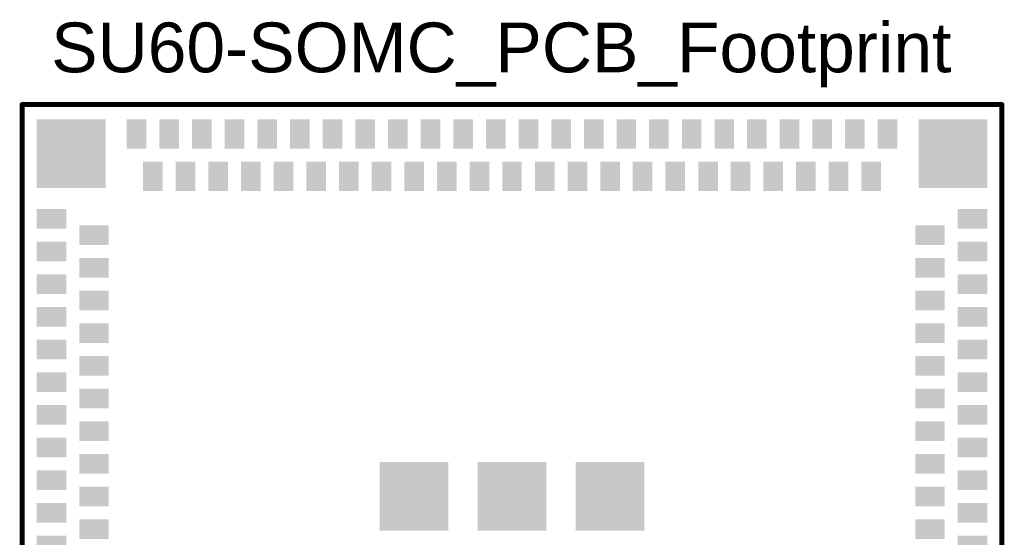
# Model space of a CAD drawing. Header units: inches. Extents: x 1.76 to 2.95, y 2.68 to 3.97.
# Tile 2 of 2: x 1.76 to 2.95, y 3.34 to 3.97. Entities that reach past the tile are written whole.
import ezdxf

# ---------------------------------------------------------------- set-up
doc = ezdxf.new("R2010")
doc.units = ezdxf.units.IN
doc.header["$MEASUREMENT"] = 0
for name, color, linetype in [('Keep-Out Layer', 6, 'Continuous'), ('Top Layer', 1, 'Continuous'), ('Top Overlay', 2, 'Continuous'), ('Top Paste', 8, 'Continuous'), ('Top Solder', 216, 'Continuous')]:
    doc.layers.add(name, color=color, linetype=linetype)
doc.styles.add('Arial', font='txt', dxfattribs={"height": 0.2})

# ---------------------------------------------------------------- blocks, each defined once
blk = doc.blocks.new('MODULE_SU60_SOMC_1')
at = {"layer": 'Top Layer'}
for points in [[(-0.5709, 0.5709), (-0.4921, 0.5709), (-0.4921, 0.4921), (-0.5709, 0.4921)], [(-0.4626, 0.5394), (-0.4626, 0.5709), (-0.4429, 0.5709), (-0.4429, 0.5394)], [(-0.4232, 0.5394), (-0.4232, 0.5709), (-0.4035, 0.5709), (-0.4035, 0.5394)], [(-0.3839, 0.5394), (-0.3839, 0.5709), (-0.3642, 0.5709), (-0.3642, 0.5394)], [(-0.3445, 0.5394), (-0.3445, 0.5709), (-0.3248, 0.5709), (-0.3248, 0.5394)], [(-0.3051, 0.5394), (-0.3051, 0.5709), (-0.2854, 0.5709), (-0.2854, 0.5394)], [(-0.2657, 0.5394), (-0.2657, 0.5709), (-0.2461, 0.5709), (-0.2461, 0.5394)], [(-0.2264, 0.5394), (-0.2264, 0.5709), (-0.2067, 0.5709), (-0.2067, 0.5394)], [(-0.187, 0.5394), (-0.187, 0.5709), (-0.1673, 0.5709), (-0.1673, 0.5394)], [(-0.1476, 0.5394), (-0.1476, 0.5709), (-0.128, 0.5709), (-0.128, 0.5394)], [(-0.1083, 0.5394), (-0.1083, 0.5709), (-0.0886, 0.5709), (-0.0886, 0.5394)], [(-0.4429, 0.4882), (-0.4429, 0.5197), (-0.4232, 0.5197), (-0.4232, 0.4882)], [(-0.4035, 0.4882), (-0.4035, 0.5197), (-0.3839, 0.5197), (-0.3839, 0.4882)], [(-0.3642, 0.4882), (-0.3642, 0.5197), (-0.3445, 0.5197), (-0.3445, 0.4882)], [(-0.3248, 0.4882), (-0.3248, 0.5197), (-0.3051, 0.5197), (-0.3051, 0.4882)], [(-0.2854, 0.4882), (-0.2854, 0.5197), (-0.2657, 0.5197), (-0.2657, 0.4882)], [(-0.2461, 0.4882), (-0.2461, 0.5197), (-0.2264, 0.5197), (-0.2264, 0.4882)], [(-0.2067, 0.4882), (-0.2067, 0.5197), (-0.187, 0.5197), (-0.187, 0.4882)], [(-0.1673, 0.4882), (-0.1673, 0.5197), (-0.1476, 0.5197), (-0.1476, 0.4882)], [(-0.128, 0.4882), (-0.128, 0.5197), (-0.1083, 0.5197), (-0.1083, 0.4882)], [(-0.0886, 0.4882), (-0.0886, 0.5197), (-0.0689, 0.5197), (-0.0689, 0.4882)], [(-0.5709, 0.4626), (-0.5394, 0.4626), (-0.5394, 0.4429), (-0.5709, 0.4429)], [(-0.5197, 0.4429), (-0.4882, 0.4429), (-0.4882, 0.4232), (-0.5197, 0.4232)], [(-0.5709, 0.4232), (-0.5394, 0.4232), (-0.5394, 0.4035), (-0.5709, 0.4035)], [(-0.5197, 0.4035), (-0.4882, 0.4035), (-0.4882, 0.3839), (-0.5197, 0.3839)], [(-0.5709, 0.3839), (-0.5394, 0.3839), (-0.5394, 0.3642), (-0.5709, 0.3642)], [(-0.5197, 0.3642), (-0.4882, 0.3642), (-0.4882, 0.3445), (-0.5197, 0.3445)], [(-0.5709, 0.3445), (-0.5394, 0.3445), (-0.5394, 0.3248), (-0.5709, 0.3248)], [(-0.5197, 0.3248), (-0.4882, 0.3248), (-0.4882, 0.3051), (-0.5197, 0.3051)], [(-0.5709, 0.3051), (-0.5394, 0.3051), (-0.5394, 0.2854), (-0.5709, 0.2854)], [(-0.5197, 0.2854), (-0.4882, 0.2854), (-0.4882, 0.2657), (-0.5197, 0.2657)], [(-0.5709, 0.2657), (-0.5394, 0.2657), (-0.5394, 0.2461), (-0.5709, 0.2461)], [(-0.5197, 0.2461), (-0.4882, 0.2461), (-0.4882, 0.2264), (-0.5197, 0.2264)], [(-0.5709, 0.2264), (-0.5394, 0.2264), (-0.5394, 0.2067), (-0.5709, 0.2067)], [(-0.5197, 0.2067), (-0.4882, 0.2067), (-0.4882, 0.187), (-0.5197, 0.187)], [(-0.5709, 0.187), (-0.5394, 0.187), (-0.5394, 0.1673), (-0.5709, 0.1673)], [(-0.5197, 0.1673), (-0.4882, 0.1673), (-0.4882, 0.1476), (-0.5197, 0.1476)], [(-0.1575, 0.1575), (-0.0787, 0.1575), (-0.0787, 0.0787), (-0.1575, 0.0787)], [(-0.5709, 0.1476), (-0.5394, 0.1476), (-0.5394, 0.128), (-0.5709, 0.128)], [(-0.5197, 0.128), (-0.4882, 0.128), (-0.4882, 0.1083), (-0.5197, 0.1083)], [(-0.5709, 0.1083), (-0.5394, 0.1083), (-0.5394, 0.0886), (-0.5709, 0.0886)], [(-0.5197, 0.0886), (-0.4882, 0.0886), (-0.4882, 0.0689), (-0.5197, 0.0689)], [(-0.5709, 0.0689), (-0.5394, 0.0689), (-0.5394, 0.0492), (-0.5709, 0.0492)], [(-0.5197, 0.0492), (-0.4882, 0.0492), (-0.4882, 0.0295), (-0.5197, 0.0295)], [(-0.1575, 0.0394), (-0.0787, 0.0394), (-0.0787, -0.0394), (-0.1575, -0.0394)], [(-0.5709, 0.0295), (-0.5394, 0.0295), (-0.5394, 0.0098), (-0.5709, 0.0098)], [(-0.5197, 0.0098), (-0.4882, 0.0098), (-0.4882, -0.0098), (-0.5197, -0.0098)], [(-0.5709, -0.0098), (-0.5394, -0.0098), (-0.5394, -0.0295), (-0.5709, -0.0295)], [(-0.5197, -0.0295), (-0.4882, -0.0295), (-0.4882, -0.0492), (-0.5197, -0.0492)], [(-0.5709, -0.0492), (-0.5394, -0.0492), (-0.5394, -0.0689), (-0.5709, -0.0689)], [(-0.5197, -0.0689), (-0.4882, -0.0689), (-0.4882, -0.0886), (-0.5197, -0.0886)], [(-0.1575, -0.0787), (-0.0787, -0.0787), (-0.0787, -0.1575), (-0.1575, -0.1575)], [(-0.5709, -0.0886), (-0.5394, -0.0886), (-0.5394, -0.1083), (-0.5709, -0.1083)], [(-0.5197, -0.1083), (-0.4882, -0.1083), (-0.4882, -0.128), (-0.5197, -0.128)], [(-0.5709, -0.128), (-0.5394, -0.128), (-0.5394, -0.1476), (-0.5709, -0.1476)], [(-0.5197, -0.1476), (-0.4882, -0.1476), (-0.4882, -0.1673), (-0.5197, -0.1673)], [(-0.5709, -0.1673), (-0.5394, -0.1673), (-0.5394, -0.187), (-0.5709, -0.187)], [(-0.5197, -0.187), (-0.4882, -0.187), (-0.4882, -0.2067), (-0.5197, -0.2067)], [(-0.5709, -0.2067), (-0.5394, -0.2067), (-0.5394, -0.2264), (-0.5709, -0.2264)], [(-0.5197, -0.2264), (-0.4882, -0.2264), (-0.4882, -0.2461), (-0.5197, -0.2461)], [(-0.5709, -0.2461), (-0.5394, -0.2461), (-0.5394, -0.2657), (-0.5709, -0.2657)], [(-0.5197, -0.2657), (-0.4882, -0.2657), (-0.4882, -0.2854), (-0.5197, -0.2854)], [(-0.5709, -0.2854), (-0.5394, -0.2854), (-0.5394, -0.3051), (-0.5709, -0.3051)], [(-0.5197, -0.3051), (-0.4882, -0.3051), (-0.4882, -0.3248), (-0.5197, -0.3248)], [(-0.5709, -0.3248), (-0.5394, -0.3248), (-0.5394, -0.3445), (-0.5709, -0.3445)], [(-0.5197, -0.3445), (-0.4882, -0.3445), (-0.4882, -0.3642), (-0.5197, -0.3642)], [(-0.5709, -0.3642), (-0.5394, -0.3642), (-0.5394, -0.3839), (-0.5709, -0.3839)], [(-0.5197, -0.3839), (-0.4882, -0.3839), (-0.4882, -0.4035), (-0.5197, -0.4035)], [(-0.5709, -0.4035), (-0.5394, -0.4035), (-0.5394, -0.4232), (-0.5709, -0.4232)], [(-0.5197, -0.4232), (-0.4882, -0.4232), (-0.4882, -0.4429), (-0.5197, -0.4429)], [(-0.5709, -0.4429), (-0.5394, -0.4429), (-0.5394, -0.4626), (-0.5709, -0.4626)], [(-0.5709, -0.4921), (-0.4921, -0.4921), (-0.4921, -0.5709), (-0.5709, -0.5709)], [(-0.4429, -0.5197), (-0.4429, -0.4882), (-0.4232, -0.4882), (-0.4232, -0.5197)], [(-0.4035, -0.5197), (-0.4035, -0.4882), (-0.3839, -0.4882), (-0.3839, -0.5197)], [(-0.3642, -0.5197), (-0.3642, -0.4882), (-0.3445, -0.4882), (-0.3445, -0.5197)], [(-0.3248, -0.5197), (-0.3248, -0.4882), (-0.3051, -0.4882), (-0.3051, -0.5197)], [(-0.2854, -0.5197), (-0.2854, -0.4882), (-0.2657, -0.4882), (-0.2657, -0.5197)], [(-0.2461, -0.5197), (-0.2461, -0.4882), (-0.2264, -0.4882), (-0.2264, -0.5197)], [(-0.2067, -0.5197), (-0.2067, -0.4882), (-0.187, -0.4882), (-0.187, -0.5197)], [(-0.1673, -0.5197), (-0.1673, -0.4882), (-0.1476, -0.4882), (-0.1476, -0.5197)], [(-0.128, -0.5197), (-0.128, -0.4882), (-0.1083, -0.4882), (-0.1083, -0.5197)], [(-0.0886, -0.5197), (-0.0886, -0.4882), (-0.0689, -0.4882), (-0.0689, -0.5197)], [(-0.4626, -0.5709), (-0.4626, -0.5394), (-0.4429, -0.5394), (-0.4429, -0.5709)], [(-0.4232, -0.5709), (-0.4232, -0.5394), (-0.4035, -0.5394), (-0.4035, -0.5709)], [(-0.3839, -0.5709), (-0.3839, -0.5394), (-0.3642, -0.5394), (-0.3642, -0.5709)], [(-0.3445, -0.5709), (-0.3445, -0.5394), (-0.3248, -0.5394), (-0.3248, -0.5709)], [(-0.3051, -0.5709), (-0.3051, -0.5394), (-0.2854, -0.5394), (-0.2854, -0.5709)], [(-0.2657, -0.5709), (-0.2657, -0.5394), (-0.2461, -0.5394), (-0.2461, -0.5709)], [(-0.2264, -0.5709), (-0.2264, -0.5394), (-0.2067, -0.5394), (-0.2067, -0.5709)], [(-0.187, -0.5709), (-0.187, -0.5394), (-0.1673, -0.5394), (-0.1673, -0.5709)], [(-0.1476, -0.5709), (-0.1476, -0.5394), (-0.128, -0.5394), (-0.128, -0.5709)], [(-0.1083, -0.5709), (-0.1083, -0.5394), (-0.0886, -0.5394), (-0.0886, -0.5709)]]:
    blk.add_hatch(color=1, dxfattribs=at).paths.add_polyline_path(points)
at = {"layer": 'Top Paste'}
for points in [[(-0.5709, 0.5709), (-0.4921, 0.5709), (-0.4921, 0.4921), (-0.5709, 0.4921)], [(-0.4626, 0.5394), (-0.4626, 0.5709), (-0.4429, 0.5709), (-0.4429, 0.5394)], [(-0.4232, 0.5394), (-0.4232, 0.5709), (-0.4035, 0.5709), (-0.4035, 0.5394)], [(-0.3839, 0.5394), (-0.3839, 0.5709), (-0.3642, 0.5709), (-0.3642, 0.5394)], [(-0.3445, 0.5394), (-0.3445, 0.5709), (-0.3248, 0.5709), (-0.3248, 0.5394)], [(-0.3051, 0.5394), (-0.3051, 0.5709), (-0.2854, 0.5709), (-0.2854, 0.5394)], [(-0.2657, 0.5394), (-0.2657, 0.5709), (-0.2461, 0.5709), (-0.2461, 0.5394)], [(-0.2264, 0.5394), (-0.2264, 0.5709), (-0.2067, 0.5709), (-0.2067, 0.5394)], [(-0.187, 0.5394), (-0.187, 0.5709), (-0.1673, 0.5709), (-0.1673, 0.5394)], [(-0.1476, 0.5394), (-0.1476, 0.5709), (-0.128, 0.5709), (-0.128, 0.5394)], [(-0.1083, 0.5394), (-0.1083, 0.5709), (-0.0886, 0.5709), (-0.0886, 0.5394)], [(-0.4429, 0.4882), (-0.4429, 0.5197), (-0.4232, 0.5197), (-0.4232, 0.4882)], [(-0.4035, 0.4882), (-0.4035, 0.5197), (-0.3839, 0.5197), (-0.3839, 0.4882)], [(-0.3642, 0.4882), (-0.3642, 0.5197), (-0.3445, 0.5197), (-0.3445, 0.4882)], [(-0.3248, 0.4882), (-0.3248, 0.5197), (-0.3051, 0.5197), (-0.3051, 0.4882)], [(-0.2854, 0.4882), (-0.2854, 0.5197), (-0.2657, 0.5197), (-0.2657, 0.4882)], [(-0.2461, 0.4882), (-0.2461, 0.5197), (-0.2264, 0.5197), (-0.2264, 0.4882)], [(-0.2067, 0.4882), (-0.2067, 0.5197), (-0.187, 0.5197), (-0.187, 0.4882)], [(-0.1673, 0.4882), (-0.1673, 0.5197), (-0.1476, 0.5197), (-0.1476, 0.4882)], [(-0.128, 0.4882), (-0.128, 0.5197), (-0.1083, 0.5197), (-0.1083, 0.4882)], [(-0.0886, 0.4882), (-0.0886, 0.5197), (-0.0689, 0.5197), (-0.0689, 0.4882)], [(-0.5709, 0.4626), (-0.5394, 0.4626), (-0.5394, 0.4429), (-0.5709, 0.4429)], [(-0.5197, 0.4429), (-0.4882, 0.4429), (-0.4882, 0.4232), (-0.5197, 0.4232)], [(-0.5709, 0.4232), (-0.5394, 0.4232), (-0.5394, 0.4035), (-0.5709, 0.4035)], [(-0.5197, 0.4035), (-0.4882, 0.4035), (-0.4882, 0.3839), (-0.5197, 0.3839)], [(-0.5709, 0.3839), (-0.5394, 0.3839), (-0.5394, 0.3642), (-0.5709, 0.3642)], [(-0.5197, 0.3642), (-0.4882, 0.3642), (-0.4882, 0.3445), (-0.5197, 0.3445)], [(-0.5709, 0.3445), (-0.5394, 0.3445), (-0.5394, 0.3248), (-0.5709, 0.3248)], [(-0.5197, 0.3248), (-0.4882, 0.3248), (-0.4882, 0.3051), (-0.5197, 0.3051)], [(-0.5709, 0.3051), (-0.5394, 0.3051), (-0.5394, 0.2854), (-0.5709, 0.2854)], [(-0.5197, 0.2854), (-0.4882, 0.2854), (-0.4882, 0.2657), (-0.5197, 0.2657)], [(-0.5709, 0.2657), (-0.5394, 0.2657), (-0.5394, 0.2461), (-0.5709, 0.2461)], [(-0.5197, 0.2461), (-0.4882, 0.2461), (-0.4882, 0.2264), (-0.5197, 0.2264)], [(-0.5709, 0.2264), (-0.5394, 0.2264), (-0.5394, 0.2067), (-0.5709, 0.2067)], [(-0.5197, 0.2067), (-0.4882, 0.2067), (-0.4882, 0.187), (-0.5197, 0.187)], [(-0.5709, 0.187), (-0.5394, 0.187), (-0.5394, 0.1673), (-0.5709, 0.1673)], [(-0.5197, 0.1673), (-0.4882, 0.1673), (-0.4882, 0.1476), (-0.5197, 0.1476)], [(-0.1575, 0.1575), (-0.0787, 0.1575), (-0.0787, 0.0787), (-0.1575, 0.0787)], [(-0.5709, 0.1476), (-0.5394, 0.1476), (-0.5394, 0.128), (-0.5709, 0.128)], [(-0.5197, 0.128), (-0.4882, 0.128), (-0.4882, 0.1083), (-0.5197, 0.1083)], [(-0.5709, 0.1083), (-0.5394, 0.1083), (-0.5394, 0.0886), (-0.5709, 0.0886)], [(-0.5197, 0.0886), (-0.4882, 0.0886), (-0.4882, 0.0689), (-0.5197, 0.0689)], [(-0.5709, 0.0689), (-0.5394, 0.0689), (-0.5394, 0.0492), (-0.5709, 0.0492)], [(-0.5197, 0.0492), (-0.4882, 0.0492), (-0.4882, 0.0295), (-0.5197, 0.0295)], [(-0.1575, 0.0394), (-0.0787, 0.0394), (-0.0787, -0.0394), (-0.1575, -0.0394)], [(-0.5709, 0.0295), (-0.5394, 0.0295), (-0.5394, 0.0098), (-0.5709, 0.0098)], [(-0.5197, 0.0098), (-0.4882, 0.0098), (-0.4882, -0.0098), (-0.5197, -0.0098)], [(-0.5709, -0.0098), (-0.5394, -0.0098), (-0.5394, -0.0295), (-0.5709, -0.0295)], [(-0.5197, -0.0295), (-0.4882, -0.0295), (-0.4882, -0.0492), (-0.5197, -0.0492)], [(-0.5709, -0.0492), (-0.5394, -0.0492), (-0.5394, -0.0689), (-0.5709, -0.0689)], [(-0.5197, -0.0689), (-0.4882, -0.0689), (-0.4882, -0.0886), (-0.5197, -0.0886)], [(-0.1575, -0.0787), (-0.0787, -0.0787), (-0.0787, -0.1575), (-0.1575, -0.1575)], [(-0.5709, -0.0886), (-0.5394, -0.0886), (-0.5394, -0.1083), (-0.5709, -0.1083)], [(-0.5197, -0.1083), (-0.4882, -0.1083), (-0.4882, -0.128), (-0.5197, -0.128)], [(-0.5709, -0.128), (-0.5394, -0.128), (-0.5394, -0.1476), (-0.5709, -0.1476)], [(-0.5197, -0.1476), (-0.4882, -0.1476), (-0.4882, -0.1673), (-0.5197, -0.1673)], [(-0.5709, -0.1673), (-0.5394, -0.1673), (-0.5394, -0.187), (-0.5709, -0.187)], [(-0.5197, -0.187), (-0.4882, -0.187), (-0.4882, -0.2067), (-0.5197, -0.2067)], [(-0.5709, -0.2067), (-0.5394, -0.2067), (-0.5394, -0.2264), (-0.5709, -0.2264)], [(-0.5197, -0.2264), (-0.4882, -0.2264), (-0.4882, -0.2461), (-0.5197, -0.2461)], [(-0.5709, -0.2461), (-0.5394, -0.2461), (-0.5394, -0.2657), (-0.5709, -0.2657)], [(-0.5197, -0.2657), (-0.4882, -0.2657), (-0.4882, -0.2854), (-0.5197, -0.2854)], [(-0.5709, -0.2854), (-0.5394, -0.2854), (-0.5394, -0.3051), (-0.5709, -0.3051)], [(-0.5197, -0.3051), (-0.4882, -0.3051), (-0.4882, -0.3248), (-0.5197, -0.3248)], [(-0.5709, -0.3248), (-0.5394, -0.3248), (-0.5394, -0.3445), (-0.5709, -0.3445)], [(-0.5197, -0.3445), (-0.4882, -0.3445), (-0.4882, -0.3642), (-0.5197, -0.3642)], [(-0.5709, -0.3642), (-0.5394, -0.3642), (-0.5394, -0.3839), (-0.5709, -0.3839)], [(-0.5197, -0.3839), (-0.4882, -0.3839), (-0.4882, -0.4035), (-0.5197, -0.4035)], [(-0.5709, -0.4035), (-0.5394, -0.4035), (-0.5394, -0.4232), (-0.5709, -0.4232)], [(-0.5197, -0.4232), (-0.4882, -0.4232), (-0.4882, -0.4429), (-0.5197, -0.4429)], [(-0.5709, -0.4429), (-0.5394, -0.4429), (-0.5394, -0.4626), (-0.5709, -0.4626)], [(-0.5709, -0.4921), (-0.4921, -0.4921), (-0.4921, -0.5709), (-0.5709, -0.5709)], [(-0.4429, -0.5197), (-0.4429, -0.4882), (-0.4232, -0.4882), (-0.4232, -0.5197)], [(-0.4035, -0.5197), (-0.4035, -0.4882), (-0.3839, -0.4882), (-0.3839, -0.5197)], [(-0.3642, -0.5197), (-0.3642, -0.4882), (-0.3445, -0.4882), (-0.3445, -0.5197)], [(-0.3248, -0.5197), (-0.3248, -0.4882), (-0.3051, -0.4882), (-0.3051, -0.5197)], [(-0.2854, -0.5197), (-0.2854, -0.4882), (-0.2657, -0.4882), (-0.2657, -0.5197)], [(-0.2461, -0.5197), (-0.2461, -0.4882), (-0.2264, -0.4882), (-0.2264, -0.5197)], [(-0.2067, -0.5197), (-0.2067, -0.4882), (-0.187, -0.4882), (-0.187, -0.5197)], [(-0.1673, -0.5197), (-0.1673, -0.4882), (-0.1476, -0.4882), (-0.1476, -0.5197)], [(-0.128, -0.5197), (-0.128, -0.4882), (-0.1083, -0.4882), (-0.1083, -0.5197)], [(-0.0886, -0.5197), (-0.0886, -0.4882), (-0.0689, -0.4882), (-0.0689, -0.5197)], [(-0.4626, -0.5709), (-0.4626, -0.5394), (-0.4429, -0.5394), (-0.4429, -0.5709)], [(-0.4232, -0.5709), (-0.4232, -0.5394), (-0.4035, -0.5394), (-0.4035, -0.5709)], [(-0.3839, -0.5709), (-0.3839, -0.5394), (-0.3642, -0.5394), (-0.3642, -0.5709)], [(-0.3445, -0.5709), (-0.3445, -0.5394), (-0.3248, -0.5394), (-0.3248, -0.5709)], [(-0.3051, -0.5709), (-0.3051, -0.5394), (-0.2854, -0.5394), (-0.2854, -0.5709)], [(-0.2657, -0.5709), (-0.2657, -0.5394), (-0.2461, -0.5394), (-0.2461, -0.5709)], [(-0.2264, -0.5709), (-0.2264, -0.5394), (-0.2067, -0.5394), (-0.2067, -0.5709)], [(-0.187, -0.5709), (-0.187, -0.5394), (-0.1673, -0.5394), (-0.1673, -0.5709)], [(-0.1476, -0.5709), (-0.1476, -0.5394), (-0.128, -0.5394), (-0.128, -0.5709)], [(-0.1083, -0.5709), (-0.1083, -0.5394), (-0.0886, -0.5394), (-0.0886, -0.5709)]]:
    blk.add_hatch(color=8, dxfattribs=at).paths.add_polyline_path(points)
at = {"layer": 'Top Solder'}
for points in [[(-0.5729, 0.5729), (-0.4901, 0.5729), (-0.4901, 0.4901), (-0.5729, 0.4901)], [(-0.4646, 0.5374), (-0.4646, 0.5729), (-0.4409, 0.5729), (-0.4409, 0.5374)], [(-0.4252, 0.5374), (-0.4252, 0.5729), (-0.4015, 0.5729), (-0.4015, 0.5374)], [(-0.3859, 0.5374), (-0.3859, 0.5729), (-0.3622, 0.5729), (-0.3622, 0.5374)], [(-0.3465, 0.5374), (-0.3465, 0.5729), (-0.3228, 0.5729), (-0.3228, 0.5374)], [(-0.3071, 0.5374), (-0.3071, 0.5729), (-0.2834, 0.5729), (-0.2834, 0.5374)], [(-0.2677, 0.5374), (-0.2677, 0.5729), (-0.2441, 0.5729), (-0.2441, 0.5374)], [(-0.2284, 0.5374), (-0.2284, 0.5729), (-0.2047, 0.5729), (-0.2047, 0.5374)], [(-0.189, 0.5374), (-0.189, 0.5729), (-0.1653, 0.5729), (-0.1653, 0.5374)], [(-0.1496, 0.5374), (-0.1496, 0.5729), (-0.126, 0.5729), (-0.126, 0.5374)], [(-0.1103, 0.5374), (-0.1103, 0.5729), (-0.0866, 0.5729), (-0.0866, 0.5374)], [(-0.0709, 0.5374), (-0.0709, 0.5729), (-0.0472, 0.5729), (-0.0472, 0.5374)], [(-0.4449, 0.4862), (-0.4449, 0.5217), (-0.4212, 0.5217), (-0.4212, 0.4862)], [(-0.4055, 0.4862), (-0.4055, 0.5217), (-0.3819, 0.5217), (-0.3819, 0.4862)], [(-0.3662, 0.4862), (-0.3662, 0.5217), (-0.3425, 0.5217), (-0.3425, 0.4862)], [(-0.3268, 0.4862), (-0.3268, 0.5217), (-0.3031, 0.5217), (-0.3031, 0.4862)], [(-0.2874, 0.4862), (-0.2874, 0.5217), (-0.2637, 0.5217), (-0.2637, 0.4862)], [(-0.2481, 0.4862), (-0.2481, 0.5217), (-0.2244, 0.5217), (-0.2244, 0.4862)], [(-0.2087, 0.4862), (-0.2087, 0.5217), (-0.185, 0.5217), (-0.185, 0.4862)], [(-0.1693, 0.4862), (-0.1693, 0.5217), (-0.1456, 0.5217), (-0.1456, 0.4862)], [(-0.13, 0.4862), (-0.13, 0.5217), (-0.1063, 0.5217), (-0.1063, 0.4862)], [(-0.0906, 0.4862), (-0.0906, 0.5217), (-0.0669, 0.5217), (-0.0669, 0.4862)], [(-0.5729, 0.4646), (-0.5374, 0.4646), (-0.5374, 0.4409), (-0.5729, 0.4409)], [(-0.5217, 0.4449), (-0.4862, 0.4449), (-0.4862, 0.4212), (-0.5217, 0.4212)], [(-0.5729, 0.4252), (-0.5374, 0.4252), (-0.5374, 0.4015), (-0.5729, 0.4015)], [(-0.5217, 0.4055), (-0.4862, 0.4055), (-0.4862, 0.3819), (-0.5217, 0.3819)], [(-0.5729, 0.3859), (-0.5374, 0.3859), (-0.5374, 0.3622), (-0.5729, 0.3622)], [(-0.5217, 0.3662), (-0.4862, 0.3662), (-0.4862, 0.3425), (-0.5217, 0.3425)], [(-0.5729, 0.3465), (-0.5374, 0.3465), (-0.5374, 0.3228), (-0.5729, 0.3228)], [(-0.5217, 0.3268), (-0.4862, 0.3268), (-0.4862, 0.3031), (-0.5217, 0.3031)], [(-0.5729, 0.3071), (-0.5374, 0.3071), (-0.5374, 0.2834), (-0.5729, 0.2834)], [(-0.5217, 0.2874), (-0.4862, 0.2874), (-0.4862, 0.2637), (-0.5217, 0.2637)], [(-0.5729, 0.2677), (-0.5374, 0.2677), (-0.5374, 0.2441), (-0.5729, 0.2441)], [(-0.5217, 0.2481), (-0.4862, 0.2481), (-0.4862, 0.2244), (-0.5217, 0.2244)], [(-0.5729, 0.2284), (-0.5374, 0.2284), (-0.5374, 0.2047), (-0.5729, 0.2047)], [(-0.5217, 0.2087), (-0.4862, 0.2087), (-0.4862, 0.185), (-0.5217, 0.185)], [(-0.5729, 0.189), (-0.5374, 0.189), (-0.5374, 0.1653), (-0.5729, 0.1653)], [(-0.5217, 0.1693), (-0.4862, 0.1693), (-0.4862, 0.1456), (-0.5217, 0.1456)], [(-0.1595, 0.1595), (-0.0767, 0.1595), (-0.0767, 0.0767), (-0.1595, 0.0767)], [(-0.5729, 0.1496), (-0.5374, 0.1496), (-0.5374, 0.126), (-0.5729, 0.126)], [(-0.5217, 0.13), (-0.4862, 0.13), (-0.4862, 0.1063), (-0.5217, 0.1063)], [(-0.5729, 0.1103), (-0.5374, 0.1103), (-0.5374, 0.0866), (-0.5729, 0.0866)], [(-0.5217, 0.0906), (-0.4862, 0.0906), (-0.4862, 0.0669), (-0.5217, 0.0669)], [(-0.5729, 0.0709), (-0.5374, 0.0709), (-0.5374, 0.0472), (-0.5729, 0.0472)], [(-0.5217, 0.0512), (-0.4862, 0.0512), (-0.4862, 0.0275), (-0.5217, 0.0275)], [(-0.1595, 0.0414), (-0.0767, 0.0414), (-0.0767, -0.0414), (-0.1595, -0.0414)], [(-0.5729, 0.0315), (-0.5374, 0.0315), (-0.5374, 0.0078), (-0.5729, 0.0078)], [(-0.5217, 0.0118), (-0.4862, 0.0118), (-0.4862, -0.0118), (-0.5217, -0.0118)], [(-0.5729, -0.0078), (-0.5374, -0.0078), (-0.5374, -0.0315), (-0.5729, -0.0315)], [(-0.5217, -0.0275), (-0.4862, -0.0275), (-0.4862, -0.0512), (-0.5217, -0.0512)], [(-0.5729, -0.0472), (-0.5374, -0.0472), (-0.5374, -0.0709), (-0.5729, -0.0709)], [(-0.5217, -0.0669), (-0.4862, -0.0669), (-0.4862, -0.0906), (-0.5217, -0.0906)], [(-0.1595, -0.0767), (-0.0767, -0.0767), (-0.0767, -0.1595), (-0.1595, -0.1595)], [(-0.5729, -0.0866), (-0.5374, -0.0866), (-0.5374, -0.1103), (-0.5729, -0.1103)], [(-0.5217, -0.1063), (-0.4862, -0.1063), (-0.4862, -0.13), (-0.5217, -0.13)], [(-0.5729, -0.126), (-0.5374, -0.126), (-0.5374, -0.1496), (-0.5729, -0.1496)], [(-0.5217, -0.1456), (-0.4862, -0.1456), (-0.4862, -0.1693), (-0.5217, -0.1693)], [(-0.5729, -0.1653), (-0.5374, -0.1653), (-0.5374, -0.189), (-0.5729, -0.189)], [(-0.5217, -0.185), (-0.4862, -0.185), (-0.4862, -0.2087), (-0.5217, -0.2087)], [(-0.5729, -0.2047), (-0.5374, -0.2047), (-0.5374, -0.2284), (-0.5729, -0.2284)], [(-0.5217, -0.2244), (-0.4862, -0.2244), (-0.4862, -0.2481), (-0.5217, -0.2481)], [(-0.5729, -0.2441), (-0.5374, -0.2441), (-0.5374, -0.2677), (-0.5729, -0.2677)], [(-0.5217, -0.2637), (-0.4862, -0.2637), (-0.4862, -0.2874), (-0.5217, -0.2874)], [(-0.5729, -0.2834), (-0.5374, -0.2834), (-0.5374, -0.3071), (-0.5729, -0.3071)], [(-0.5217, -0.3031), (-0.4862, -0.3031), (-0.4862, -0.3268), (-0.5217, -0.3268)], [(-0.5729, -0.3228), (-0.5374, -0.3228), (-0.5374, -0.3465), (-0.5729, -0.3465)], [(-0.5217, -0.3425), (-0.4862, -0.3425), (-0.4862, -0.3662), (-0.5217, -0.3662)], [(-0.5729, -0.3622), (-0.5374, -0.3622), (-0.5374, -0.3859), (-0.5729, -0.3859)], [(-0.5217, -0.3819), (-0.4862, -0.3819), (-0.4862, -0.4055), (-0.5217, -0.4055)], [(-0.5729, -0.4015), (-0.5374, -0.4015), (-0.5374, -0.4252), (-0.5729, -0.4252)], [(-0.5217, -0.4212), (-0.4862, -0.4212), (-0.4862, -0.4449), (-0.5217, -0.4449)], [(-0.5729, -0.4409), (-0.5374, -0.4409), (-0.5374, -0.4646), (-0.5729, -0.4646)], [(-0.4449, -0.5217), (-0.4449, -0.4862), (-0.4212, -0.4862), (-0.4212, -0.5217)], [(-0.4055, -0.5217), (-0.4055, -0.4862), (-0.3819, -0.4862), (-0.3819, -0.5217)], [(-0.3662, -0.5217), (-0.3662, -0.4862), (-0.3425, -0.4862), (-0.3425, -0.5217)], [(-0.3268, -0.5217), (-0.3268, -0.4862), (-0.3031, -0.4862), (-0.3031, -0.5217)], [(-0.2874, -0.5217), (-0.2874, -0.4862), (-0.2637, -0.4862), (-0.2637, -0.5217)], [(-0.2481, -0.5217), (-0.2481, -0.4862), (-0.2244, -0.4862), (-0.2244, -0.5217)], [(-0.2087, -0.5217), (-0.2087, -0.4862), (-0.185, -0.4862), (-0.185, -0.5217)], [(-0.1693, -0.5217), (-0.1693, -0.4862), (-0.1456, -0.4862), (-0.1456, -0.5217)], [(-0.13, -0.5217), (-0.13, -0.4862), (-0.1063, -0.4862), (-0.1063, -0.5217)], [(-0.0906, -0.5217), (-0.0906, -0.4862), (-0.0669, -0.4862), (-0.0669, -0.5217)], [(-0.5729, -0.4901), (-0.4901, -0.4901), (-0.4901, -0.5729), (-0.5729, -0.5729)], [(-0.4646, -0.5729), (-0.4646, -0.5374), (-0.4409, -0.5374), (-0.4409, -0.5729)], [(-0.4252, -0.5729), (-0.4252, -0.5374), (-0.4015, -0.5374), (-0.4015, -0.5729)], [(-0.3859, -0.5729), (-0.3859, -0.5374), (-0.3622, -0.5374), (-0.3622, -0.5729)], [(-0.3465, -0.5729), (-0.3465, -0.5374), (-0.3228, -0.5374), (-0.3228, -0.5729)], [(-0.3071, -0.5729), (-0.3071, -0.5374), (-0.2834, -0.5374), (-0.2834, -0.5729)], [(-0.2677, -0.5729), (-0.2677, -0.5374), (-0.2441, -0.5374), (-0.2441, -0.5729)], [(-0.2284, -0.5729), (-0.2284, -0.5374), (-0.2047, -0.5374), (-0.2047, -0.5729)], [(-0.189, -0.5729), (-0.189, -0.5374), (-0.1653, -0.5374), (-0.1653, -0.5729)], [(-0.1496, -0.5729), (-0.1496, -0.5374), (-0.126, -0.5374), (-0.126, -0.5729)], [(-0.1103, -0.5729), (-0.1103, -0.5374), (-0.0866, -0.5374), (-0.0866, -0.5729)], [(-0.0709, -0.5729), (-0.0709, -0.5374), (-0.0472, -0.5374), (-0.0472, -0.5729)]]:
    blk.add_hatch(color=216, dxfattribs=at).paths.add_polyline_path(points)
at = {"layer": 'Top Overlay', "const_width": 0.00591}
for points in [[(-0.5906, -0.5906), (-0.5906, 0.5906)], [(-0.5906, 0.5906), (0.5906, 0.5906)], [(-0.5906, -0.5906), (0.5906, -0.5906)]]:
    blk.add_lwpolyline(points, dxfattribs=at)
at = {"layer": 'Top Overlay', "const_width": 0.00296}
for points in [[(-0.592, 0.5906, 1), (-0.5891, 0.5906, 1)], [(-0.592, 0.5906, 1), (-0.5891, 0.5906, 1)], [(-0.592, -0.5906, 1), (-0.5891, -0.5906, 1)], [(-0.592, -0.5906, 1), (-0.5891, -0.5906, 1)]]:
    blk.add_lwpolyline(points, format="xyb", close=True, dxfattribs=at)

msp = doc.modelspace()

# ---------------------------------------------------------------- linework, layer by layer
at = {"layer": 'Keep-Out Layer', "const_width": 0.004}
for points in [[(1.765, 2.685), (1.765, 3.8661)], [(1.765, 3.8661), (2.9461, 3.8661)], [(2.9461, 2.685), (2.9461, 3.8661)]]:
    msp.add_lwpolyline(points, dxfattribs=at)
at = {"layer": 'Keep-Out Layer', "const_width": 0.002}
for points in [[(1.764, 3.8661, 1), (1.766, 3.8661, 1)], [(1.764, 3.8661, 1), (1.766, 3.8661, 1)], [(2.9451, 3.8661, 1), (2.9471, 3.8661, 1)], [(2.9451, 3.8661, 1), (2.9471, 3.8661, 1)]]:
    msp.add_lwpolyline(points, format="xyb", close=True, dxfattribs=at)

# ---------------------------------------------------------------- block references
at = {"rotation": 270}
msp.add_blockref('MODULE_SU60_SOMC_1', (2.3556, 3.2756), dxfattribs=at)

# ---------------------------------------------------------------- texts
at = {"layer": 'Top Overlay', "style": 'Arial'}
msp.add_text('SU60-SOMC_PCB_Footprint', height=0.06, dxfattribs=at).set_placement((1.8, 3.905))

doc.saveas('drawing.dxf')
